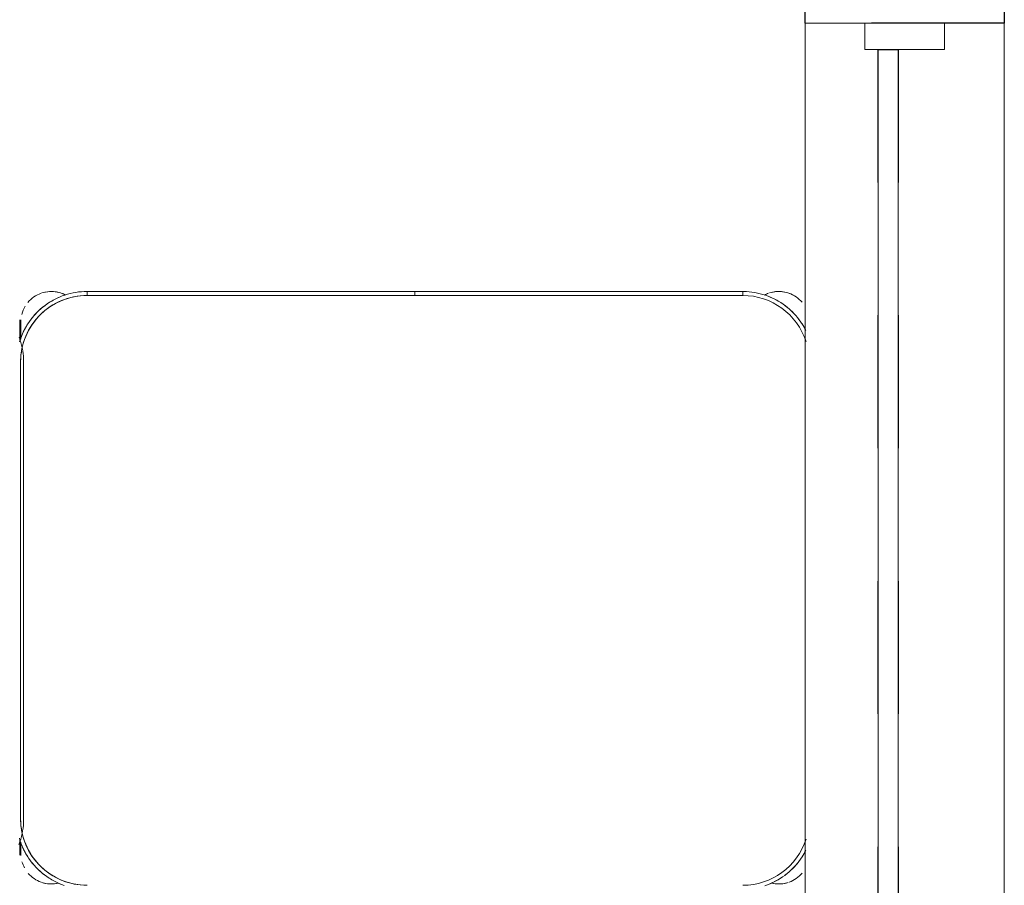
# Model space of a CAD drawing. Header units: metres. Extents: x 1.7 to 42.3, y -72.9 to -47.6.
# Tile 116 of 216: x 9.049 to 9.791, y -61.119 to -60.468. Entities that reach past the tile are written whole.
import ezdxf

# ---------------------------------------------------------------- set-up
doc = ezdxf.new("R2010")
doc.units = ezdxf.units.M
doc.linetypes.add('Traço', pattern=[0.006, 0.003, -0.003])
doc.linetypes.add('Traço_2_', pattern=[0.006, 0.003, -0.003])
doc.layers.add('A-GLAZ', color=7, linetype='Continuous', lineweight=18)
doc.layers.add('I-FURN', color=7, linetype='Continuous', lineweight=18)
doc.layers.add('A-GLAZ-HDLN', color=7, linetype='Traço', lineweight=25, true_color=0x00007f)

# ---------------------------------------------------------------- blocks, each defined once
blk = doc.blocks.new('ConjuntoParaAlunoTamanho6 - CJA06_ConjuntoParaAlunoTamanho6-V28-2PAV - FRIGORÍFICA')
at = {"layer": 'I-FURN', "color": 253, "true_color": 0xaaaaaa}
for p, q in [((-0.29713, 0.03797), (-0.29713, 0.02828)), ((-0.29713, 0.02878), (-0.29713, 0.03797)), ((-0.3, 0.01197), (-0.3, -0.33203)), ((-0.29713, -0.34835), (-0.29713, -0.35394)), ((-0.29713, -0.34868), (-0.29713, -0.36203)), ((-0.29713, -0.35705), (-0.29713, -0.36203))]:
    blk.add_line(p, q, dxfattribs=at)
at = {"layer": 'I-FURN', "color": 253, "true_color": 0xaaaaaa, "flags": 128}
for points in [[(-0.2964, 0.03117), (-0.29713, 0.02918), (-0.29777, 0.02716), (-0.29834, 0.02512), (-0.29883, 0.02306), (-0.29923, 0.02097), (-0.29955, 0.01888), (-0.29978, 0.01677), (-0.29993, 0.01466), (-0.3, 0.01254), (-0.3, 0.01197)], [(-0.29713, 0.03797), (-0.29713, 0.03796), (-0.29713, 0.03792), (-0.29713, 0.03785), (-0.29713, 0.03775), (-0.29713, 0.03763), (-0.29713, 0.03748), (-0.29713, 0.03731), (-0.29713, 0.03711), (-0.29713, 0.03688), (-0.29713, 0.03663), (-0.29713, 0.03635), (-0.29713, 0.03605), (-0.29713, 0.03572), (-0.29713, 0.03537), (-0.29713, 0.035), (-0.29713, 0.03461), (-0.29713, 0.03419), (-0.29713, 0.03375), (-0.29713, 0.03329), (-0.29713, 0.03282), (-0.29713, 0.03232), (-0.29713, 0.0318), (-0.29713, 0.03127), (-0.29713, 0.03072), (-0.29713, 0.03016), (-0.29713, 0.02958), (-0.29713, 0.02898)], [(-0.3, -0.33203), (-0.29996, -0.33415), (-0.29983, -0.33627), (-0.29962, -0.33838), (-0.29937, -0.34015)], [(-0.29932, -0.34048), (-0.29894, -0.34256), (-0.29848, -0.34463), (-0.29794, -0.34668), (-0.29731, -0.34871), (-0.2966, -0.3507)], [(-0.29713, -0.34907), (-0.29713, -0.34973), (-0.29713, -0.35038), (-0.29713, -0.35102), (-0.29713, -0.35165), (-0.29713, -0.35227), (-0.29713, -0.35288), (-0.29713, -0.35348), (-0.29713, -0.35406), (-0.29713, -0.35463), (-0.29713, -0.35518), (-0.29713, -0.35572), (-0.29713, -0.35624), (-0.29713, -0.35674), (-0.29713, -0.35722), (-0.29713, -0.35769), (-0.29713, -0.35813), (-0.29713, -0.35855), (-0.29713, -0.35895), (-0.29713, -0.35933), (-0.29713, -0.35969), (-0.29713, -0.36002), (-0.29713, -0.36033), (-0.29713, -0.36061), (-0.29713, -0.36087), (-0.29713, -0.36111), (-0.29713, -0.36131), (-0.29713, -0.3615), (-0.29713, -0.36165), (-0.29713, -0.36178), (-0.29713, -0.36188), (-0.29713, -0.36196), (-0.29713, -0.36201), (-0.29713, -0.36203)]]:
    blk.add_lwpolyline(points, dxfattribs=at)
at = {"layer": 'I-FURN', "color": 253, "true_color": 0xaaaaaa}
for centre, start, end in [((-0.27413, 0.03797), 176.5669, 180), ((-0.27413, -0.36203), 180, 184.41224)]:
    blk.add_arc(centre, 0.023, start, end, dxfattribs=at)
blk = doc.blocks.new('ConjuntoParaAlunoTamanho6 - CJA06_ConjuntoParaAlunoTamanho6-V29-2PAV - FRIGORÍFICA')
at = {"layer": 'I-FURN', "color": 253, "true_color": 0xaaaaaa}
for p, q in [((0.29687, 0.03797), (0.29687, 0.02961)), ((0.29687, 0.03299), (0.29687, 0.03797)), ((0.29687, -0.35394), (0.29687, -0.3492)), ((0.29687, -0.36203), (0.29687, -0.34961)), ((0.29687, -0.36203), (0.29687, -0.35705)), ((-0.247, -0.38503), (-0.247, -0.38203)), ((-0.247, -0.38503), (-0.00005, -0.38503)), ((-0.247, -0.38503), (-0.00005, -0.38503)), ((-0.00005, -0.38203), (-0.00005, -0.38503)), ((0.00005, -0.38503), (0.00005, -0.38203)), ((0.00005, -0.38503), (0.247, -0.38503)), ((0.00005, -0.38503), (0.247, -0.38503)), ((0.247, -0.38503), (0.247, -0.38203))]:
    blk.add_line(p, q, dxfattribs=at)
at = {"layer": 'I-FURN', "color": 253, "true_color": 0xaaaaaa, "flags": 128}
for points in [[(-0.26367, 0.06228), (-0.26567, 0.06157), (-0.26764, 0.06078), (-0.26957, 0.05992), (-0.27147, 0.05898), (-0.27333, 0.05796), (-0.27515, 0.05687), (-0.27693, 0.05571), (-0.27865, 0.05448), (-0.28033, 0.05318), (-0.28195, 0.05181), (-0.28351, 0.05038), (-0.28502, 0.04889), (-0.28647, 0.04734), (-0.28785, 0.04574), (-0.28917, 0.04407), (-0.29042, 0.04236), (-0.2916, 0.0406), (-0.29271, 0.0388), (-0.29374, 0.03695)], [(0.29794, 0.02661), (0.29731, 0.02864), (0.2966, 0.03064), (0.29582, 0.03261), (0.29495, 0.03454), (0.29401, 0.03644), (0.29299, 0.0383), (0.2919, 0.04012), (0.29074, 0.04189), (0.28951, 0.04362), (0.28821, 0.04529), (0.28685, 0.04691), (0.28542, 0.04848), (0.28393, 0.04999), (0.28238, 0.05143), (0.28077, 0.05282), (0.27911, 0.05413), (0.2774, 0.05538), (0.27564, 0.05656), (0.27383, 0.05767), (0.27198, 0.05871), (0.27009, 0.05967), (0.26816, 0.06056), (0.2662, 0.06136), (0.26421, 0.06209)], [(0.29687, 0.03), (0.29687, 0.03057), (0.29687, 0.03112), (0.29687, 0.03166), (0.29687, 0.03218), (0.29687, 0.03268), (0.29687, 0.03317), (0.29687, 0.03363), (0.29687, 0.03407), (0.29687, 0.0345), (0.29687, 0.0349), (0.29687, 0.03528), (0.29687, 0.03563), (0.29687, 0.03596), (0.29687, 0.03627), (0.29687, 0.03656), (0.29687, 0.03682), (0.29687, 0.03705), (0.29687, 0.03726), (0.29687, 0.03744), (0.29687, 0.0376), (0.29687, 0.03772), (0.29687, 0.03783), (0.29687, 0.0379), (0.29687, 0.03795), (0.29687, 0.03797)], [(0.297, -0.33203), (0.297, -0.24603), (0.297, -0.16003), (0.297, -0.07403), (0.297, 0.01197)], [(0.297, 0.01197), (0.297, -0.07403), (0.297, -0.16003), (0.297, -0.24603), (0.297, -0.33203)], [(0.247, -0.38503), (0.24912, -0.38499), (0.25124, -0.38486), (0.25334, -0.38465), (0.25544, -0.38436), (0.25753, -0.38398), (0.2596, -0.38351), (0.26165, -0.38297), (0.26367, -0.38234), (0.26567, -0.38164), (0.26764, -0.38085), (0.26957, -0.37999), (0.27147, -0.37904), (0.27333, -0.37803), (0.27515, -0.37694), (0.27693, -0.37578), (0.27865, -0.37454), (0.28033, -0.37324), (0.28195, -0.37188), (0.28351, -0.37045), (0.28502, -0.36896), (0.28647, -0.36741), (0.28785, -0.3658), (0.28917, -0.36414), (0.29042, -0.36243), (0.2916, -0.36067), (0.29271, -0.35886), (0.29374, -0.35701), (0.29471, -0.35512), (0.29559, -0.3532), (0.2964, -0.35124), (0.29713, -0.34925), (0.29777, -0.34723)], [(0.29687, -0.36203), (0.29687, -0.36201), (0.29687, -0.36197), (0.29687, -0.36191), (0.29687, -0.36181), (0.29687, -0.36169), (0.29687, -0.36154), (0.29687, -0.36137), (0.29687, -0.36117), (0.29687, -0.36094), (0.29687, -0.36069), (0.29687, -0.36041), (0.29687, -0.36011), (0.29687, -0.35978), (0.29687, -0.35943), (0.29687, -0.35906), (0.29687, -0.35866), (0.29687, -0.35825), (0.29687, -0.35781), (0.29687, -0.35735), (0.29687, -0.35687), (0.29687, -0.35638), (0.29687, -0.35586), (0.29687, -0.35533), (0.29687, -0.35478), (0.29687, -0.35421), (0.29687, -0.35363), (0.29687, -0.35304), (0.29687, -0.35244), (0.29687, -0.35182), (0.29687, -0.35119), (0.29687, -0.35055), (0.29687, -0.3499)], [(-0.29399, -0.35654), (-0.29299, -0.35837), (-0.2919, -0.36019), (-0.29074, -0.36196), (-0.28951, -0.36368), (-0.28821, -0.36536), (-0.28685, -0.36698), (-0.28542, -0.36855), (-0.28393, -0.37005), (-0.28238, -0.3715), (-0.28077, -0.37288), (-0.27911, -0.3742), (-0.2774, -0.37545), (-0.27564, -0.37663), (-0.27383, -0.37774), (-0.27198, -0.37878), (-0.27009, -0.37974), (-0.26816, -0.38062), (-0.2662, -0.38143), (-0.26421, -0.38216), (-0.2622, -0.38281), (-0.26015, -0.38338), (-0.25809, -0.38386), (-0.25601, -0.38426), (-0.25391, -0.38458), (-0.25181, -0.38482), (-0.24969, -0.38497), (-0.24757, -0.38503), (-0.247, -0.38503)], [(-0.247, -0.38203), (-0.1235, -0.38203), (0, -0.38203), (0.1235, -0.38203), (0.247, -0.38203)], [(-0.00005, -0.38203), (-0.06179, -0.38203), (-0.12353, -0.38203), (-0.18526, -0.38203), (-0.247, -0.38203)], [(0.247, -0.38203), (0.18526, -0.38203), (0.12352, -0.38203), (0.06179, -0.38203), (0.00005, -0.38203)]]:
    blk.add_lwpolyline(points, dxfattribs=at)
at = {"layer": 'I-FURN', "color": 253, "true_color": 0xaaaaaa}
for centre, radius, start, end in [((-0.247, 0.01197), 0.05, 90, 162.21791), ((-0.247, 0.01197), 0.05, 90, 162.21791), ((-0.27413, 0.03797), 0.023, 109.92744, 140.02309), ((-0.27413, 0.03797), 0.023, 76.78758, 108), ((-0.27413, 0.03797), 0.023, 76.40434, 104.46692), ((-0.247, 0.01197), 0.053, 112.5, 122.69993), ((0.247, 0.01197), 0.05, 360, 90), ((0.247, 0.01197), 0.05, 0, 90), ((0.247, 0.01197), 0.053, 57.30007, 67.5), ((0.247, 0.01197), 0.053, 57.30007, 67.5), ((0.27387, 0.03797), 0.023, 75.53308, 103.10319), ((0.27387, 0.03797), 0.023, 72, 102.57928), ((0.27387, 0.03797), 0.023, 41.01944, 70.30683), ((-0.247, 0.01197), 0.053, 127.1607, 143.14964), ((0.247, 0.01197), 0.053, 37.1607, 53.14964), ((0.247, 0.01197), 0.053, 37.1607, 53.14964), ((0.27387, 0.03797), 0.023, 15.73053, 28.0506), ((-0.247, 0.01197), 0.053, 147.30007, 153.63495), ((0.247, 0.01197), 0.053, 22.5, 32.69993), ((0.247, 0.01197), 0.053, 22.5, 32.69993), ((0.27387, 0.03797), 0.023, 360, 4.00915), ((0.247, -0.33203), 0.05, 270, 360), ((0.247, -0.33203), 0.05, 270, 0), ((-0.247, -0.33203), 0.05, 197.78209, 270), ((-0.247, -0.33203), 0.05, 197.78209, 270), ((-0.247, -0.33203), 0.053, 206.36505, 212.69993), ((0.247, -0.33203), 0.053, 327.30007, 337.5), ((0.247, -0.33203), 0.053, 327.30007, 337.5), ((0.27387, -0.36203), 0.023, 355.58784, 360), ((-0.247, -0.33203), 0.053, 217.1607, 233.14964), ((0.247, -0.33203), 0.053, 307.1607, 323.14964), ((0.247, -0.33203), 0.053, 307.1607, 323.14964), ((0.27387, -0.36203), 0.023, 328.70279, 345.53679), ((-0.27413, -0.36203), 0.023, 220.15845, 250.98921), ((-0.247, -0.33203), 0.053, 237.30007, 247.5), ((0.247, -0.33203), 0.053, 292.5, 302.69993), ((0.247, -0.33203), 0.053, 292.5, 302.69993), ((0.27387, -0.36203), 0.023, 289.64716, 320.10645), ((-0.27413, -0.36203), 0.023, 241.29896, 288), ((-0.27413, -0.36203), 0.023, 255.53308, 284.46692), ((-0.27413, -0.36203), 0.023, 289.64716, 297.85925), ((0.27387, -0.36203), 0.023, 242.37001, 250.98921), ((0.27387, -0.36203), 0.023, 243.53772, 288), ((0.27387, -0.36203), 0.023, 255.53308, 284.46692)]:
    blk.add_arc(centre, radius, start, end, dxfattribs=at)
blk = doc.blocks.new('JANELA1 - Paineis _2x1_ 2 x 1_00-8467672-2PAV - FRIGORÍFICA')
at = {"layer": 'A-GLAZ', "color": 253, "true_color": 0xaaaaaa}
for p, q in [((-0.97, 0.075), (-1, 0.075)), ((-0.97, 0.03), (-0.97, 0.075)), ((-0.97, 0.075), (0.97, 0.075)), ((-0.95, 0.03), (-0.97, 0.03)), ((-0.97, 0.03), (-0.97, -0.03)), ((-0.95, -0.03), (-0.95, 0.03)), ((-0.01, -0.005), (-0.95, -0.005)), ((-0.95, -0.02), (-0.01, -0.02)), ((-0.97, -0.03), (-0.95, -0.03)), ((-0.97, -0.075), (-0.97, -0.03)), ((-1, -0.075), (-0.97, -0.075)), ((0.97, -0.075), (-0.97, -0.075))]:
    blk.add_line(p, q, dxfattribs=at)
at = {"layer": 'A-GLAZ-HDLN', "color": 9, "linetype": 'Traço_2_', "true_color": 0xaaaad4}
for p, q in [((-1, 0.075), (-0.97, 0.075)), ((-0.97, 0.075), (-0.97, -0.075)), ((-0.95, -0.02), (-0.95, -0.005)), ((-0.95, -0.005), (0.95, -0.005)), ((0.95, -0.02), (-0.95, -0.02)), ((-0.97, -0.075), (-1, -0.075))]:
    blk.add_line(p, q, dxfattribs=at)
blk = doc.blocks.new('4 GRE - ESCOLA DE CINEMA E AUDIOVISUAL CINE REX R07_rvt-1-2PAV - FRIGORÍFICA')
at = {"layer": 'A-GLAZ', "color": 253, "lineweight": 18, "true_color": 0xaaaaaa, "rotation": 269.9999999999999}
blk.add_blockref('JANELA1 - Paineis _2x1_ 2 x 1_00-8467672-2PAV - FRIGORÍFICA', (9.71566, -61.44043), dxfattribs=at)
at = {"layer": 'I-FURN', "color": 253, "lineweight": 18, "true_color": 0xaaaaaa, "rotation": 180}
for name, p in [('ConjuntoParaAlunoTamanho6 - CJA06_ConjuntoParaAlunoTamanho6-V28-2PAV - FRIGORÍFICA', (8.75191, -61.05751)), ('ConjuntoParaAlunoTamanho6 - CJA06_ConjuntoParaAlunoTamanho6-V29-2PAV - FRIGORÍFICA', (9.34666, -61.05751))]:
    blk.add_blockref(name, p, dxfattribs=at)

msp = doc.modelspace()

# ---------------------------------------------------------------- block references
at = {"lineweight": 5}
msp.add_blockref('4 GRE - ESCOLA DE CINEMA E AUDIOVISUAL CINE REX R07_rvt-1-2PAV - FRIGORÍFICA', (0, 0), dxfattribs=at)

doc.saveas('drawing.dxf')
